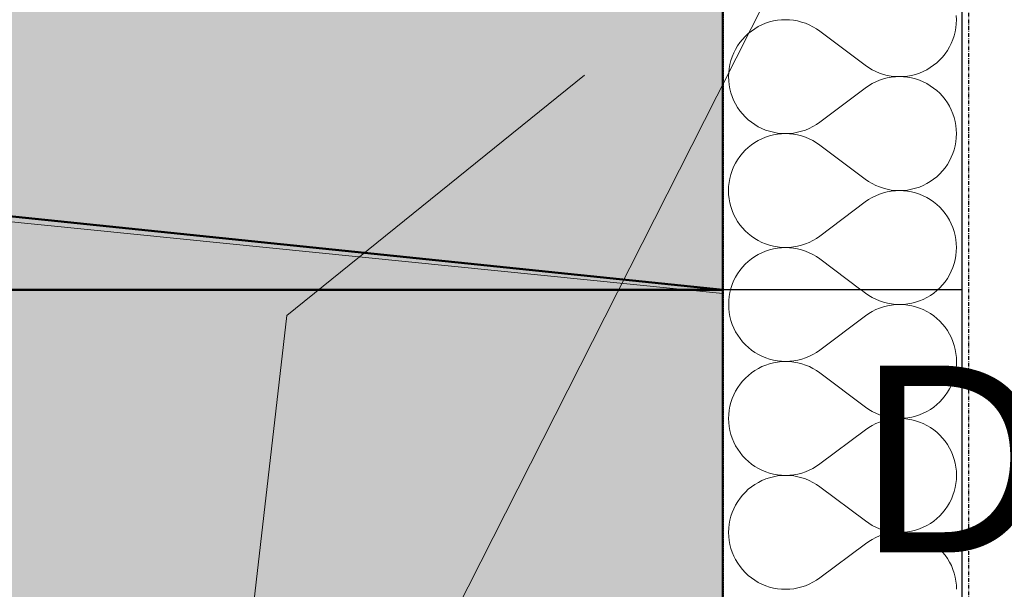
# Model space of a CAD drawing. Header units: millimetres. Extents: x -28761 to 4793, y -4271 to 20239.
# Tile 233 of 256: x -792 to -133, y 7733 to 8114. Entities that reach past the tile are written whole.
import ezdxf

# ---------------------------------------------------------------- set-up
doc = ezdxf.new("R2010")
doc.units = ezdxf.units.MM
doc.header["$MEASUREMENT"] = 0
for name, pattern in [('Wipeout_Contour', [1000, 0, -1000]), ('Čerchovaná M', [4.5, 2.5, -0.85, 0.3, -0.85]), ('čárkovaná 3', [1.5, 1, -0.5])]:
    doc.linetypes.add(name, pattern=pattern)
for name, color, linetype in [('5._POHLED ZÁPADNÍ_1_2D prvky - obecné', 7, 'Continuous'), ('5._POHLED ZÁPADNÍ_1_Anotace - SP', 7, 'Continuous'), ('5._POHLED ZÁPADNÍ_1_Konstrukce - nenosné', 7, 'Continuous'), ('5._POHLED ZÁPADNÍ_1_Konstrukce - nosné', 7, 'Continuous'), ('5._POHLED ZÁPADNÍ_1_Nové_Konstrukce - nosné', 7, 'Continuous'), ('5._POHLED ZÁPADNÍ_1_Nové_Výplně – Řezové', 7, 'Continuous'), ('5._POHLED ZÁPADNÍ_1_TZB - kanalizace', 7, 'Continuous'), ('5._POHLED ZÁPADNÍ_1_Výplně – Řezové', 7, 'Continuous')]:
    doc.layers.add(name, color=color, linetype=linetype)
doc.styles.add('GENEROVANÝ_STYL_1', font='txt')

# ---------------------------------------------------------------- blocks, each defined once
blk = doc.blocks.new('*X14', base_point=(-30186.65, -6515.26))
at = {"layer": '5._POHLED ZÁPADNÍ_1_Nové_Výplně – Řezové', "color": 21, "linetype": 'Continuous', "lineweight": 20, "true_color": 0xffaaaa}
for p, q in [((-316.48, 7933.61), (-316.91, 7931.95)), ((-226.35, 7931.46), (-229.2, 7933.6)), ((-180.67, 7931.42), (-178.55, 7933.13)), ((-178.55, 7933.13), (-178.06, 7933.59)), ((-317.68, 7926.57), (-317.78, 7923.85)), ((-317.39, 7929.28), (-317.68, 7926.57)), ((-316.91, 7931.95), (-317.39, 7929.28)), ((-226.35, 7931.46), (-224.12, 7929.91)), ((-224.12, 7929.91), (-221.78, 7928.52)), ((-221.78, 7928.52), (-219.35, 7927.3)), ((-219.35, 7927.3), (-216.83, 7926.25)), ((-216.83, 7926.25), (-214.25, 7925.39)), ((-192.78, 7925.37), (-190.2, 7926.23)), ((-190.2, 7926.23), (-187.68, 7927.27)), ((-187.68, 7927.27), (-185.25, 7928.49)), ((-185.25, 7928.49), (-182.91, 7929.87)), ((-182.91, 7929.87), (-180.67, 7931.42)), ((-317.78, 7923.85), (-317.68, 7921.14)), ((-317.68, 7921.14), (-317.39, 7918.43)), ((-219.35, 7920.38), (-221.78, 7919.17)), ((-216.83, 7921.43), (-219.35, 7920.38)), ((-214.25, 7922.29), (-216.83, 7921.43)), ((-214.25, 7925.39), (-211.62, 7924.72)), ((-211.62, 7922.96), (-214.25, 7922.29)), ((-211.62, 7924.72), (-208.94, 7924.23)), ((-208.94, 7923.45), (-211.62, 7922.96)), ((-208.94, 7924.23), (-206.24, 7923.94)), ((-206.24, 7923.74), (-208.94, 7923.45)), ((-206.24, 7923.94), (-203.52, 7923.84)), ((-203.52, 7923.84), (-206.24, 7923.74)), ((-203.52, 7923.84), (-200.8, 7923.93)), ((-200.8, 7923.74), (-203.52, 7923.84)), ((-200.8, 7923.93), (-198.09, 7924.22)), ((-198.09, 7923.45), (-200.8, 7923.74)), ((-198.09, 7924.22), (-195.42, 7924.7)), ((-195.42, 7922.97), (-198.09, 7923.45)), ((-195.42, 7924.7), (-192.78, 7925.37)), ((-192.78, 7922.3), (-195.42, 7922.97)), ((-190.2, 7921.44), (-192.78, 7922.3)), ((-187.68, 7920.4), (-190.2, 7921.44)), ((-185.25, 7919.18), (-187.68, 7920.4)), ((-317.39, 7918.43), (-316.91, 7915.75)), ((-316.91, 7915.75), (-316.24, 7913.12)), ((-316.24, 7913.12), (-315.38, 7910.54)), ((-226.35, 7916.22), (-256.83, 7893.37)), ((-224.12, 7917.78), (-226.35, 7916.22)), ((-221.78, 7919.17), (-224.12, 7917.78)), ((-182.91, 7917.8), (-185.25, 7919.18)), ((-180.68, 7916.25), (-182.91, 7917.8)), ((-178.56, 7914.54), (-180.68, 7916.25)), ((-176.57, 7912.69), (-178.56, 7914.54)), ((-315.38, 7910.54), (-314.34, 7908.02)), ((-314.34, 7908.02), (-313.12, 7905.59)), ((-174.71, 7910.69), (-176.57, 7912.69)), ((-173, 7908.58), (-174.71, 7910.69)), ((-171.45, 7906.34), (-173, 7908.58)), ((-170.06, 7904), (-171.45, 7906.34)), ((-313.12, 7905.59), (-311.73, 7903.25)), ((-311.73, 7903.25), (-310.18, 7901.02)), ((-310.18, 7901.02), (-308.47, 7898.9)), ((-168.85, 7901.57), (-170.06, 7904)), ((-167.8, 7899.06), (-168.85, 7901.57)), ((-308.47, 7898.9), (-306.62, 7896.91)), ((-306.62, 7896.91), (-304.62, 7895.05)), ((-304.62, 7895.05), (-302.51, 7893.35)), ((-302.51, 7893.35), (-300.27, 7891.8)), ((-259.06, 7891.82), (-256.83, 7893.37)), ((-166.95, 7896.47), (-167.8, 7899.06)), ((-166.27, 7893.84), (-166.95, 7896.47)), ((-165.79, 7891.16), (-166.27, 7893.84)), ((-300.27, 7891.8), (-297.93, 7890.41)), ((-297.93, 7890.41), (-295.5, 7889.19)), ((-295.5, 7889.19), (-292.98, 7888.15)), ((-292.98, 7888.15), (-290.4, 7887.29)), ((-290.4, 7887.29), (-287.77, 7886.62)), ((-287.77, 7886.62), (-285.09, 7886.14)), ((-274.24, 7886.14), (-271.56, 7886.63)), ((-271.56, 7886.63), (-268.93, 7887.3)), ((-268.93, 7887.3), (-266.35, 7888.16)), ((-266.35, 7888.16), (-263.83, 7889.21)), ((-263.83, 7889.21), (-261.4, 7890.43)), ((-261.4, 7890.43), (-259.06, 7891.82)), ((-165.5, 7888.46), (-165.79, 7891.16)), ((-165.4, 7885.74), (-165.5, 7888.46)), ((-297.93, 7881.1), (-300.27, 7879.72)), ((-295.5, 7882.32), (-297.93, 7881.1)), ((-292.98, 7883.36), (-295.5, 7882.32)), ((-290.4, 7884.22), (-292.98, 7883.36)), ((-287.77, 7884.89), (-290.4, 7884.22)), ((-285.09, 7885.37), (-287.77, 7884.89)), ((-285.09, 7886.14), (-282.38, 7885.85)), ((-282.38, 7885.66), (-285.09, 7885.37)), ((-282.38, 7885.85), (-279.66, 7885.75)), ((-279.66, 7885.75), (-282.38, 7885.66)), ((-279.66, 7885.75), (-276.95, 7885.85)), ((-276.95, 7885.65), (-279.66, 7885.75)), ((-276.95, 7885.85), (-274.24, 7886.14)), ((-274.24, 7885.36), (-276.95, 7885.65)), ((-271.56, 7884.88), (-274.24, 7885.36)), ((-268.93, 7884.2), (-271.56, 7884.88)), ((-266.35, 7883.34), (-268.93, 7884.2)), ((-263.84, 7882.3), (-266.35, 7883.34)), ((-261.4, 7881.08), (-263.84, 7882.3)), ((-259.07, 7879.69), (-261.4, 7881.08)), ((-166.28, 7877.64), (-165.79, 7880.31)), ((-165.79, 7880.31), (-165.5, 7883.02)), ((-165.5, 7883.02), (-165.4, 7885.74)), ((-306.62, 7874.61), (-308.47, 7872.62)), ((-304.63, 7876.46), (-306.62, 7874.61)), ((-302.51, 7878.17), (-304.63, 7876.46)), ((-300.27, 7879.72), (-302.51, 7878.17)), ((-256.83, 7878.13), (-259.07, 7879.69)), ((-226.36, 7855.27), (-256.83, 7878.13)), ((-167.81, 7872.42), (-166.95, 7875)), ((-166.95, 7875), (-166.28, 7877.64)), ((-311.73, 7868.27), (-313.12, 7865.93)), ((-310.18, 7870.5), (-311.73, 7868.27)), ((-308.47, 7872.62), (-310.18, 7870.5)), ((-171.46, 7865.14), (-170.07, 7867.47)), ((-170.07, 7867.47), (-168.85, 7869.91)), ((-168.85, 7869.91), (-167.81, 7872.42)), ((-315.38, 7860.98), (-316.24, 7858.4)), ((-314.34, 7863.49), (-315.38, 7860.98)), ((-313.12, 7865.93), (-314.34, 7863.49)), ((-176.57, 7858.79), (-174.72, 7860.78)), ((-174.72, 7860.78), (-173.01, 7862.9)), ((-173.01, 7862.9), (-171.46, 7865.14)), ((-316.92, 7855.76), (-317.4, 7853.09)), ((-316.24, 7858.4), (-316.92, 7855.76)), ((-226.36, 7855.27), (-224.13, 7853.72)), ((-224.13, 7853.72), (-221.79, 7852.33)), ((-185.26, 7852.3), (-182.92, 7853.68)), ((-182.92, 7853.68), (-180.68, 7855.23)), ((-180.68, 7855.23), (-178.56, 7856.94)), ((-178.56, 7856.94), (-176.57, 7858.79)), ((-317.69, 7850.38), (-317.79, 7847.66)), ((-317.79, 7847.66), (-317.69, 7844.94)), ((-317.4, 7853.09), (-317.69, 7850.38)), ((-221.79, 7852.33), (-219.36, 7851.11)), ((-219.36, 7851.11), (-216.84, 7850.06)), ((-216.84, 7850.06), (-214.26, 7849.2)), ((-214.26, 7849.2), (-211.63, 7848.53)), ((-211.63, 7848.53), (-208.95, 7848.04)), ((-208.95, 7847.26), (-211.63, 7846.77)), ((-208.95, 7848.04), (-206.25, 7847.75)), ((-206.25, 7847.55), (-208.95, 7847.26)), ((-206.25, 7847.75), (-203.53, 7847.65)), ((-203.53, 7847.65), (-206.25, 7847.55)), ((-203.53, 7847.65), (-200.81, 7847.74)), ((-200.81, 7847.55), (-203.53, 7847.65)), ((-200.81, 7847.74), (-198.1, 7848.03)), ((-198.1, 7847.26), (-200.81, 7847.55)), ((-198.1, 7848.03), (-195.43, 7848.51)), ((-195.43, 7846.78), (-198.1, 7847.26)), ((-195.43, 7848.51), (-192.79, 7849.18)), ((-192.79, 7849.18), (-190.21, 7850.04)), ((-190.21, 7850.04), (-187.69, 7851.08)), ((-187.69, 7851.08), (-185.26, 7852.3)), ((-317.69, 7844.94), (-317.4, 7842.24)), ((-317.4, 7842.24), (-316.92, 7839.56)), ((-224.13, 7841.58), (-226.36, 7840.03)), ((-221.79, 7842.97), (-224.13, 7841.58)), ((-219.36, 7844.19), (-221.79, 7842.97)), ((-216.84, 7845.24), (-219.36, 7844.19)), ((-214.26, 7846.1), (-216.84, 7845.24)), ((-211.63, 7846.77), (-214.26, 7846.1)), ((-192.79, 7846.11), (-195.43, 7846.78)), ((-190.21, 7845.25), (-192.79, 7846.11)), ((-187.69, 7844.21), (-190.21, 7845.25)), ((-185.26, 7842.99), (-187.69, 7844.21)), ((-182.92, 7841.61), (-185.26, 7842.99)), ((-180.69, 7840.05), (-182.92, 7841.61)), ((-316.92, 7839.56), (-316.25, 7836.93)), ((-316.25, 7836.93), (-315.39, 7834.35)), ((-315.39, 7834.35), (-314.35, 7831.83)), ((-226.36, 7840.03), (-256.84, 7817.18)), ((-178.57, 7838.35), (-180.69, 7840.05)), ((-176.58, 7836.49), (-178.57, 7838.35)), ((-174.72, 7834.5), (-176.58, 7836.49)), ((-173.01, 7832.39), (-174.72, 7834.5)), ((-314.35, 7831.83), (-313.13, 7829.4)), ((-313.13, 7829.4), (-311.74, 7827.06)), ((-171.46, 7830.15), (-173.01, 7832.39)), ((-170.07, 7827.81), (-171.46, 7830.15)), ((-168.86, 7825.38), (-170.07, 7827.81)), ((-311.74, 7827.06), (-310.19, 7824.82)), ((-310.19, 7824.82), (-308.48, 7822.71)), ((-308.48, 7822.71), (-306.63, 7820.72)), ((-306.63, 7820.72), (-304.63, 7818.86)), ((-167.82, 7822.87), (-168.86, 7825.38)), ((-166.96, 7820.28), (-167.82, 7822.87)), ((-304.63, 7818.86), (-302.52, 7817.16)), ((-302.52, 7817.16), (-300.28, 7815.6)), ((-300.28, 7815.6), (-297.94, 7814.22)), ((-297.94, 7814.22), (-295.51, 7813)), ((-263.85, 7813.02), (-261.41, 7814.24)), ((-261.41, 7814.24), (-259.07, 7815.63)), ((-259.07, 7815.63), (-256.84, 7817.18)), ((-166.28, 7817.65), (-166.96, 7820.28)), ((-165.8, 7814.97), (-166.28, 7817.65)), ((-165.51, 7812.27), (-165.8, 7814.97)), ((-295.51, 7813), (-292.99, 7811.96)), ((-292.99, 7811.96), (-290.41, 7811.1)), ((-290.41, 7808.03), (-292.99, 7807.17)), ((-290.41, 7811.1), (-287.78, 7810.43)), ((-287.78, 7808.7), (-290.41, 7808.03)), ((-287.78, 7810.43), (-285.1, 7809.95)), ((-285.1, 7809.18), (-287.78, 7808.7)), ((-285.1, 7809.95), (-282.39, 7809.66)), ((-282.39, 7809.47), (-285.1, 7809.18)), ((-282.39, 7809.66), (-279.67, 7809.56)), ((-279.67, 7809.56), (-282.39, 7809.47)), ((-279.67, 7809.56), (-276.96, 7809.66)), ((-276.96, 7809.46), (-279.67, 7809.56)), ((-276.96, 7809.66), (-274.25, 7809.95)), ((-274.25, 7809.17), (-276.96, 7809.46)), ((-274.25, 7809.95), (-271.57, 7810.44)), ((-271.57, 7808.69), (-274.25, 7809.17)), ((-271.57, 7810.44), (-268.94, 7811.11)), ((-268.94, 7808.01), (-271.57, 7808.69)), ((-268.94, 7811.11), (-266.36, 7811.97)), ((-266.36, 7807.15), (-268.94, 7808.01)), ((-266.36, 7811.97), (-263.85, 7813.02)), ((-165.41, 7809.55), (-165.51, 7812.27)), ((-165.51, 7806.83), (-165.41, 7809.55)), ((-302.52, 7801.98), (-304.64, 7800.27)), ((-300.28, 7803.53), (-302.52, 7801.98)), ((-297.94, 7804.91), (-300.28, 7803.53)), ((-295.51, 7806.13), (-297.94, 7804.91)), ((-292.99, 7807.17), (-295.51, 7806.13)), ((-263.85, 7806.11), (-266.36, 7807.15)), ((-261.41, 7804.89), (-263.85, 7806.11)), ((-259.08, 7803.49), (-261.41, 7804.89)), ((-256.84, 7801.94), (-259.08, 7803.49)), ((-226.37, 7779.08), (-256.84, 7801.94)), ((-166.96, 7798.81), (-166.29, 7801.45)), ((-166.29, 7801.45), (-165.8, 7804.12)), ((-165.8, 7804.12), (-165.51, 7806.83)), ((-308.48, 7796.43), (-310.19, 7794.31)), ((-306.63, 7798.42), (-308.48, 7796.43)), ((-304.64, 7800.27), (-306.63, 7798.42)), ((-168.86, 7793.72), (-167.82, 7796.23)), ((-167.82, 7796.23), (-166.96, 7798.81)), ((-313.13, 7789.74), (-314.35, 7787.3)), ((-311.74, 7792.08), (-313.13, 7789.74)), ((-310.19, 7794.31), (-311.74, 7792.08)), ((-173.02, 7786.71), (-171.47, 7788.94)), ((-171.47, 7788.94), (-170.08, 7791.28)), ((-170.08, 7791.28), (-168.86, 7793.72)), ((-316.25, 7782.21), (-316.93, 7779.57)), ((-315.39, 7784.79), (-316.25, 7782.21)), ((-314.35, 7787.3), (-315.39, 7784.79)), ((-178.58, 7780.75), (-176.58, 7782.6)), ((-176.58, 7782.6), (-174.73, 7784.59)), ((-174.73, 7784.59), (-173.02, 7786.71)), ((-317.41, 7776.9), (-317.7, 7774.19)), ((-316.93, 7779.57), (-317.41, 7776.9)), ((-226.37, 7779.08), (-224.14, 7777.53)), ((-224.14, 7777.53), (-221.8, 7776.13)), ((-221.8, 7776.13), (-219.37, 7774.91)), ((-219.37, 7774.91), (-216.85, 7773.87)), ((-190.22, 7773.85), (-187.7, 7774.89)), ((-187.7, 7774.89), (-185.27, 7776.11)), ((-185.27, 7776.11), (-182.93, 7777.49)), ((-182.93, 7777.49), (-180.69, 7779.04)), ((-180.69, 7779.04), (-178.58, 7780.75)), ((-317.7, 7774.19), (-317.8, 7771.47)), ((-317.8, 7771.47), (-317.7, 7768.75)), ((-317.7, 7768.75), (-317.41, 7766.05)), ((-219.37, 7768), (-221.8, 7766.78)), ((-216.86, 7769.05), (-219.37, 7768)), ((-214.27, 7769.91), (-216.86, 7769.05)), ((-216.85, 7773.87), (-214.27, 7773.01)), ((-214.27, 7773.01), (-211.64, 7772.33)), ((-211.64, 7770.58), (-214.27, 7769.91)), ((-211.64, 7772.33), (-208.96, 7771.85)), ((-208.96, 7771.07), (-211.64, 7770.58)), ((-208.96, 7771.85), (-206.26, 7771.56)), ((-206.26, 7771.36), (-208.96, 7771.07)), ((-206.26, 7771.56), (-203.54, 7771.46)), ((-203.54, 7771.46), (-206.26, 7771.36)), ((-203.54, 7771.46), (-200.82, 7771.55)), ((-200.82, 7771.36), (-203.54, 7771.46)), ((-200.82, 7771.55), (-198.11, 7771.84)), ((-198.11, 7771.07), (-200.82, 7771.36)), ((-198.11, 7771.84), (-195.44, 7772.32)), ((-195.44, 7770.59), (-198.11, 7771.07)), ((-195.44, 7772.32), (-192.8, 7772.99)), ((-192.8, 7769.92), (-195.44, 7770.59)), ((-192.8, 7772.99), (-190.22, 7773.85)), ((-190.22, 7769.06), (-192.8, 7769.92)), ((-187.71, 7768.02), (-190.22, 7769.06)), ((-185.27, 7766.8), (-187.71, 7768.02)), ((-317.41, 7766.05), (-316.93, 7763.37)), ((-316.93, 7763.37), (-316.26, 7760.74)), ((-226.37, 7763.84), (-256.85, 7740.99)), ((-224.14, 7765.39), (-226.37, 7763.84)), ((-221.8, 7766.78), (-224.14, 7765.39)), ((-182.93, 7765.42), (-185.27, 7766.8)), ((-180.7, 7763.86), (-182.93, 7765.42)), ((-178.58, 7762.16), (-180.7, 7763.86)), ((-176.59, 7760.3), (-178.58, 7762.16)), ((-316.26, 7760.74), (-315.4, 7758.15)), ((-315.4, 7758.15), (-314.36, 7755.64)), ((-314.36, 7755.64), (-313.14, 7753.21)), ((-174.73, 7758.31), (-176.59, 7760.3)), ((-173.03, 7756.2), (-174.73, 7758.31)), ((-171.47, 7753.96), (-173.03, 7756.2)), ((-313.14, 7753.21), (-311.75, 7750.87)), ((-311.75, 7750.87), (-310.2, 7748.63)), ((-310.2, 7748.63), (-308.49, 7746.52)), ((-170.09, 7751.62), (-171.47, 7753.96)), ((-168.87, 7749.19), (-170.09, 7751.62)), ((-167.83, 7746.67), (-168.87, 7749.19)), ((-308.49, 7746.52), (-306.64, 7744.53)), ((-306.64, 7744.53), (-304.65, 7742.67)), ((-304.65, 7742.67), (-302.53, 7740.97)), ((-166.97, 7744.09), (-167.83, 7746.67)), ((-166.29, 7741.46), (-166.97, 7744.09)), ((-302.53, 7740.97), (-300.29, 7739.41)), ((-300.29, 7739.41), (-297.95, 7738.03)), ((-297.95, 7738.03), (-295.52, 7736.81)), ((-295.52, 7736.81), (-293, 7735.77)), ((-293, 7735.77), (-290.42, 7734.91)), ((-268.95, 7734.92), (-266.37, 7735.78)), ((-266.37, 7735.78), (-263.86, 7736.83)), ((-263.86, 7736.83), (-261.42, 7738.05)), ((-261.42, 7738.05), (-259.09, 7739.44)), ((-259.09, 7739.44), (-256.85, 7740.99)), ((-165.81, 7738.78), (-166.29, 7741.46)), ((-165.52, 7736.08), (-165.81, 7738.78)), ((-165.42, 7733.36), (-165.52, 7736.08)), ((-290.42, 7734.91), (-287.79, 7734.24)), ((-287.79, 7734.24), (-285.11, 7733.76)), ((-285.11, 7733.76), (-282.4, 7733.47)), ((-282.4, 7733.47), (-279.69, 7733.37)), ((-279.69, 7733.37), (-276.97, 7733.47)), ((-276.97, 7733.47), (-274.26, 7733.76)), ((-274.26, 7733.76), (-271.58, 7734.25)), ((-271.58, 7734.25), (-268.95, 7734.92))]:
    blk.add_line(p, q, dxfattribs=at)
blk = doc.blocks.new('*X16', base_point=(-30186.65, -6515.26))
at = {"layer": '5._POHLED ZÁPADNÍ_1_Nové_Výplně – Řezové', "color": 21, "linetype": 'Continuous', "lineweight": 20, "true_color": 0xffaaaa}
for p, q in [((-165.5, 8114.29), (-165.6, 8117.01)), ((-295.59, 8110.86), (-298.03, 8109.64)), ((-293.08, 8111.9), (-295.59, 8110.86)), ((-290.5, 8112.76), (-293.08, 8111.9)), ((-287.86, 8113.43), (-290.5, 8112.76)), ((-285.18, 8113.91), (-287.86, 8113.43)), ((-282.48, 8114.2), (-285.18, 8113.91)), ((-279.76, 8114.29), (-282.48, 8114.2)), ((-277.04, 8114.19), (-279.76, 8114.29)), ((-274.34, 8113.9), (-277.04, 8114.19)), ((-271.66, 8113.42), (-274.34, 8113.9)), ((-269.02, 8112.74), (-271.66, 8113.42)), ((-266.44, 8111.88), (-269.02, 8112.74)), ((-263.93, 8110.84), (-266.44, 8111.88)), ((-261.5, 8109.62), (-263.93, 8110.84)), ((-165.89, 8108.87), (-165.6, 8111.57)), ((-165.6, 8111.57), (-165.5, 8114.29)), ((-304.72, 8105), (-306.71, 8103.14)), ((-302.6, 8106.7), (-304.72, 8105)), ((-300.37, 8108.25), (-302.6, 8106.7)), ((-298.03, 8109.64), (-300.37, 8108.25)), ((-259.16, 8108.23), (-261.5, 8109.62)), ((-256.93, 8106.67), (-259.16, 8108.23)), ((-226.45, 8083.81), (-256.93, 8106.67)), ((-167.04, 8103.55), (-166.37, 8106.19)), ((-166.37, 8106.19), (-165.89, 8108.87)), ((-310.28, 8099.04), (-311.83, 8096.8)), ((-308.57, 8101.15), (-310.28, 8099.04)), ((-306.71, 8103.14), (-308.57, 8101.15)), ((-170.16, 8096.03), (-168.94, 8098.46)), ((-168.94, 8098.46), (-167.9, 8100.97)), ((-167.9, 8100.97), (-167.04, 8103.55)), ((-314.43, 8092.03), (-315.48, 8089.52)), ((-313.22, 8094.46), (-314.43, 8092.03)), ((-311.83, 8096.8), (-313.22, 8094.46)), ((-174.81, 8089.33), (-173.1, 8091.45)), ((-173.1, 8091.45), (-171.55, 8093.69)), ((-171.55, 8093.69), (-170.16, 8096.03)), ((-317.01, 8084.3), (-317.49, 8081.62)), ((-316.34, 8086.93), (-317.01, 8084.3)), ((-315.48, 8089.52), (-316.34, 8086.93)), ((-180.78, 8083.78), (-178.66, 8085.49)), ((-178.66, 8085.49), (-176.67, 8087.34)), ((-176.67, 8087.34), (-174.81, 8089.33)), ((-317.78, 8078.92), (-317.88, 8076.2)), ((-317.49, 8081.62), (-317.78, 8078.92)), ((-226.45, 8083.81), (-224.22, 8082.26)), ((-224.22, 8082.26), (-221.88, 8080.87)), ((-221.88, 8080.87), (-219.45, 8079.65)), ((-219.45, 8079.65), (-216.94, 8078.61)), ((-216.94, 8078.61), (-214.36, 8077.75)), ((-214.36, 8077.75), (-211.72, 8077.07)), ((-195.52, 8077.06), (-192.88, 8077.73)), ((-192.88, 8077.73), (-190.3, 8078.59)), ((-190.3, 8078.59), (-187.79, 8079.63)), ((-187.79, 8079.63), (-185.35, 8080.85)), ((-185.35, 8080.85), (-183.01, 8082.23)), ((-183.01, 8082.23), (-180.78, 8083.78)), ((-317.88, 8076.2), (-317.78, 8073.48)), ((-317.78, 8073.48), (-317.49, 8070.77)), ((-221.88, 8071.52), (-224.22, 8070.13)), ((-219.45, 8072.74), (-221.88, 8071.52)), ((-216.94, 8073.78), (-219.45, 8072.74)), ((-214.36, 8074.64), (-216.94, 8073.78)), ((-211.72, 8075.32), (-214.36, 8074.64)), ((-211.72, 8077.07), (-209.04, 8076.59)), ((-209.04, 8075.8), (-211.72, 8075.32)), ((-209.04, 8076.59), (-206.34, 8076.29)), ((-206.34, 8076.1), (-209.04, 8075.8)), ((-206.34, 8076.29), (-203.62, 8076.2)), ((-203.62, 8076.2), (-206.34, 8076.1)), ((-203.62, 8076.2), (-200.9, 8076.29)), ((-200.9, 8076.1), (-203.62, 8076.2)), ((-200.9, 8076.29), (-198.2, 8076.58)), ((-198.2, 8075.81), (-200.9, 8076.1)), ((-198.2, 8076.58), (-195.52, 8077.06)), ((-195.52, 8075.33), (-198.2, 8075.81)), ((-192.88, 8074.66), (-195.52, 8075.33)), ((-190.3, 8073.8), (-192.88, 8074.66)), ((-187.79, 8072.76), (-190.3, 8073.8)), ((-185.35, 8071.54), (-187.79, 8072.76)), ((-183.01, 8070.16), (-185.35, 8071.54)), ((-317.49, 8070.77), (-317.01, 8068.1)), ((-317.01, 8068.1), (-316.34, 8065.46)), ((-316.34, 8065.46), (-315.48, 8062.88)), ((-226.45, 8068.58), (-256.93, 8045.72)), ((-224.22, 8070.13), (-226.45, 8068.58)), ((-180.78, 8068.61), (-183.01, 8070.16)), ((-178.66, 8066.9), (-180.78, 8068.61)), ((-176.67, 8065.05), (-178.66, 8066.9)), ((-174.81, 8063.05), (-176.67, 8065.05)), ((-315.48, 8062.88), (-314.44, 8060.37)), ((-314.44, 8060.37), (-313.22, 8057.93)), ((-313.22, 8057.93), (-311.83, 8055.59)), ((-173.1, 8060.94), (-174.81, 8063.05)), ((-171.55, 8058.7), (-173.1, 8060.94)), ((-170.16, 8056.36), (-171.55, 8058.7)), ((-311.83, 8055.59), (-310.28, 8053.36)), ((-310.28, 8053.36), (-308.57, 8051.24)), ((-308.57, 8051.24), (-306.71, 8049.25)), ((-168.95, 8053.93), (-170.16, 8056.36)), ((-167.9, 8051.42), (-168.95, 8053.93)), ((-167.04, 8048.84), (-167.9, 8051.42)), ((-306.71, 8049.25), (-304.72, 8047.4)), ((-304.72, 8047.4), (-302.6, 8045.69)), ((-302.6, 8045.69), (-300.37, 8044.14)), ((-259.16, 8044.17), (-256.93, 8045.72)), ((-166.37, 8046.2), (-167.04, 8048.84)), ((-165.89, 8043.52), (-166.37, 8046.2)), ((-300.37, 8044.14), (-298.03, 8042.75)), ((-298.03, 8042.75), (-295.6, 8041.54)), ((-295.6, 8041.54), (-293.08, 8040.5)), ((-293.08, 8040.5), (-290.5, 8039.64)), ((-290.5, 8039.64), (-287.86, 8038.97)), ((-287.86, 8038.97), (-285.19, 8038.49)), ((-285.19, 8038.49), (-282.48, 8038.2)), ((-282.48, 8038.01), (-285.19, 8037.72)), ((-282.48, 8038.2), (-279.76, 8038.1)), ((-279.76, 8038.1), (-282.48, 8038.01)), ((-279.76, 8038.1), (-277.04, 8038.2)), ((-277.04, 8038), (-279.76, 8038.1)), ((-277.04, 8038.2), (-274.34, 8038.49)), ((-274.34, 8037.71), (-277.04, 8038)), ((-274.34, 8038.49), (-271.66, 8038.98)), ((-271.66, 8038.98), (-269.03, 8039.65)), ((-269.03, 8039.65), (-266.45, 8040.51)), ((-266.45, 8040.51), (-263.93, 8041.56)), ((-263.93, 8041.56), (-261.5, 8042.78)), ((-261.5, 8042.78), (-259.16, 8044.17)), ((-165.6, 8040.82), (-165.89, 8043.52)), ((-165.5, 8038.1), (-165.6, 8040.82)), ((-165.6, 8035.38), (-165.5, 8038.1)), ((-300.37, 8032.06), (-302.6, 8030.51)), ((-298.03, 8033.45), (-300.37, 8032.06)), ((-295.6, 8034.67), (-298.03, 8033.45)), ((-293.08, 8035.71), (-295.6, 8034.67)), ((-290.5, 8036.56), (-293.08, 8035.71)), ((-287.86, 8037.24), (-290.5, 8036.56)), ((-285.19, 8037.72), (-287.86, 8037.24)), ((-271.66, 8037.23), (-274.34, 8037.71)), ((-269.03, 8036.55), (-271.66, 8037.23)), ((-266.45, 8035.69), (-269.03, 8036.55)), ((-263.93, 8034.65), (-266.45, 8035.69)), ((-261.5, 8033.43), (-263.93, 8034.65)), ((-259.16, 8032.04), (-261.5, 8033.43)), ((-256.93, 8030.48), (-259.16, 8032.04)), ((-166.37, 8030), (-165.89, 8032.68)), ((-165.89, 8032.68), (-165.6, 8035.38)), ((-308.57, 8024.96), (-310.28, 8022.85)), ((-306.72, 8026.95), (-308.57, 8024.96)), ((-304.72, 8028.81), (-306.72, 8026.95)), ((-302.6, 8030.51), (-304.72, 8028.81)), ((-226.45, 8007.62), (-256.93, 8030.48)), ((-168.95, 8022.27), (-167.9, 8024.78)), ((-167.9, 8024.78), (-167.04, 8027.36)), ((-167.04, 8027.36), (-166.37, 8030)), ((-313.22, 8018.27), (-314.44, 8015.84)), ((-311.83, 8020.61), (-313.22, 8018.27)), ((-310.28, 8022.85), (-311.83, 8020.61)), ((-171.55, 8017.5), (-170.16, 8019.84)), ((-170.16, 8019.84), (-168.95, 8022.27)), ((-315.48, 8013.33), (-316.34, 8010.74)), ((-314.44, 8015.84), (-315.48, 8013.33)), ((-176.67, 8011.15), (-174.81, 8013.14)), ((-174.81, 8013.14), (-173.11, 8015.26)), ((-173.11, 8015.26), (-171.55, 8017.5)), ((-317.49, 8005.43), (-317.79, 8002.73)), ((-317.01, 8008.11), (-317.49, 8005.43)), ((-316.34, 8010.74), (-317.01, 8008.11)), ((-226.45, 8007.62), (-224.22, 8006.07)), ((-224.22, 8006.07), (-221.88, 8004.68)), ((-185.35, 8004.66), (-183.01, 8006.04)), ((-183.01, 8006.04), (-180.78, 8007.59)), ((-180.78, 8007.59), (-178.66, 8009.3)), ((-178.66, 8009.3), (-176.67, 8011.15)), ((-317.79, 8002.73), (-317.88, 8000.01)), ((-317.88, 8000.01), (-317.79, 7997.29)), ((-221.88, 8004.68), (-219.45, 8003.46)), ((-219.45, 8003.46), (-216.94, 8002.42)), ((-216.94, 8002.42), (-214.36, 8001.56)), ((-214.36, 7998.45), (-216.94, 7997.59)), ((-214.36, 8001.56), (-211.72, 8000.88)), ((-211.72, 7999.13), (-214.36, 7998.45)), ((-211.72, 8000.88), (-209.04, 8000.4)), ((-209.04, 7999.61), (-211.72, 7999.13)), ((-209.04, 8000.4), (-206.34, 8000.1)), ((-206.34, 7999.91), (-209.04, 7999.61)), ((-206.34, 8000.1), (-203.62, 8000)), ((-203.62, 8000), (-206.34, 7999.91)), ((-203.62, 8000), (-200.9, 8000.1)), ((-200.9, 7999.91), (-203.62, 8000)), ((-200.9, 8000.1), (-198.2, 8000.39)), ((-198.2, 7999.62), (-200.9, 7999.91)), ((-198.2, 8000.39), (-195.52, 8000.87)), ((-195.52, 7999.14), (-198.2, 7999.62)), ((-195.52, 8000.87), (-192.88, 8001.54)), ((-192.88, 7998.47), (-195.52, 7999.14)), ((-192.88, 8001.54), (-190.3, 8002.4)), ((-190.3, 7997.61), (-192.88, 7998.47)), ((-190.3, 8002.4), (-187.79, 8003.44)), ((-187.79, 8003.44), (-185.35, 8004.66)), ((-317.79, 7997.29), (-317.49, 7994.58)), ((-317.49, 7994.58), (-317.01, 7991.91)), ((-317.01, 7991.91), (-316.34, 7989.27)), ((-226.45, 7992.39), (-256.93, 7969.53)), ((-224.22, 7993.94), (-226.45, 7992.39)), ((-221.88, 7995.33), (-224.22, 7993.94)), ((-219.45, 7996.55), (-221.88, 7995.33)), ((-216.94, 7997.59), (-219.45, 7996.55)), ((-187.79, 7996.57), (-190.3, 7997.61)), ((-185.35, 7995.35), (-187.79, 7996.57)), ((-183.01, 7993.97), (-185.35, 7995.35)), ((-180.78, 7992.41), (-183.01, 7993.97)), ((-178.66, 7990.71), (-180.78, 7992.41)), ((-316.34, 7989.27), (-315.48, 7986.69)), ((-315.48, 7986.69), (-314.44, 7984.18)), ((-176.67, 7988.86), (-178.66, 7990.71)), ((-174.81, 7986.86), (-176.67, 7988.86)), ((-173.11, 7984.75), (-174.81, 7986.86)), ((-314.44, 7984.18), (-313.22, 7981.74)), ((-313.22, 7981.74), (-311.83, 7979.4)), ((-311.83, 7979.4), (-310.28, 7977.17)), ((-171.55, 7982.51), (-173.11, 7984.75)), ((-170.17, 7980.17), (-171.55, 7982.51)), ((-168.95, 7977.74), (-170.17, 7980.17)), ((-310.28, 7977.17), (-308.57, 7975.05)), ((-308.57, 7975.05), (-306.72, 7973.06)), ((-306.72, 7973.06), (-304.72, 7971.21)), ((-167.91, 7975.23), (-168.95, 7977.74)), ((-167.05, 7972.65), (-167.91, 7975.23)), ((-166.37, 7970.01), (-167.05, 7972.65)), ((-304.72, 7971.21), (-302.61, 7969.5)), ((-302.61, 7969.5), (-300.37, 7967.95)), ((-300.37, 7967.95), (-298.03, 7966.56)), ((-298.03, 7966.56), (-295.6, 7965.35)), ((-263.93, 7965.37), (-261.5, 7966.59)), ((-261.5, 7966.59), (-259.16, 7967.98)), ((-259.16, 7967.98), (-256.93, 7969.53)), ((-165.89, 7967.33), (-166.37, 7970.01)), ((-165.6, 7964.63), (-165.89, 7967.33)), ((-295.6, 7965.35), (-293.08, 7964.31)), ((-293.08, 7959.52), (-295.6, 7958.48)), ((-293.08, 7964.31), (-290.5, 7963.45)), ((-290.5, 7960.37), (-293.08, 7959.52)), ((-290.5, 7963.45), (-287.87, 7962.78)), ((-287.87, 7961.05), (-290.5, 7960.37)), ((-285.19, 7961.53), (-287.87, 7961.05)), ((-287.87, 7962.78), (-285.19, 7962.3)), ((-285.19, 7962.3), (-282.48, 7962.01)), ((-282.48, 7961.82), (-285.19, 7961.53)), ((-282.48, 7962.01), (-279.76, 7961.91)), ((-279.76, 7961.91), (-282.48, 7961.82)), ((-279.76, 7961.91), (-277.04, 7962.01)), ((-277.04, 7961.81), (-279.76, 7961.91)), ((-277.04, 7962.01), (-274.34, 7962.3)), ((-274.34, 7961.52), (-277.04, 7961.81)), ((-274.34, 7962.3), (-271.66, 7962.79)), ((-271.66, 7961.03), (-274.34, 7961.52)), ((-271.66, 7962.79), (-269.03, 7963.46)), ((-269.03, 7960.36), (-271.66, 7961.03)), ((-269.03, 7963.46), (-266.45, 7964.32)), ((-266.45, 7959.5), (-269.03, 7960.36)), ((-266.45, 7964.32), (-263.93, 7965.37)), ((-263.93, 7958.46), (-266.45, 7959.5)), ((-165.89, 7956.49), (-165.6, 7959.19)), ((-165.5, 7961.91), (-165.6, 7964.63)), ((-165.6, 7959.19), (-165.5, 7961.91)), ((-304.73, 7952.62), (-306.72, 7950.76)), ((-302.61, 7954.32), (-304.73, 7952.62)), ((-300.37, 7955.87), (-302.61, 7954.32)), ((-298.03, 7957.26), (-300.37, 7955.87)), ((-295.6, 7958.48), (-298.03, 7957.26)), ((-261.5, 7957.24), (-263.93, 7958.46)), ((-259.16, 7955.85), (-261.5, 7957.24)), ((-256.93, 7954.29), (-259.16, 7955.85)), ((-229.36, 7933.61), (-256.93, 7954.29)), ((-167.05, 7951.17), (-166.37, 7953.81)), ((-166.37, 7953.81), (-165.89, 7956.49)), ((-310.28, 7946.65), (-311.83, 7944.42)), ((-308.57, 7948.77), (-310.28, 7946.65)), ((-306.72, 7950.76), (-308.57, 7948.77)), ((-170.17, 7943.64), (-168.95, 7946.08)), ((-168.95, 7946.08), (-167.91, 7948.59)), ((-167.91, 7948.59), (-167.05, 7951.17)), ((-314.44, 7939.65), (-315.48, 7937.14)), ((-313.22, 7942.08), (-314.44, 7939.65)), ((-311.83, 7944.42), (-313.22, 7942.08)), ((-173.11, 7939.07), (-171.55, 7941.31)), ((-171.55, 7941.31), (-170.17, 7943.64)), ((-316.34, 7934.55), (-316.58, 7933.61)), ((-315.48, 7937.14), (-316.34, 7934.55)), ((-178.12, 7933.61), (-176.67, 7934.96)), ((-176.67, 7934.96), (-174.81, 7936.95)), ((-174.81, 7936.95), (-173.11, 7939.07))]:
    blk.add_line(p, q, dxfattribs=at)

msp = doc.modelspace()

# ---------------------------------------------------------------- hatches: boundary and pattern name
at = {"layer": '5._POHLED ZÁPADNÍ_1_Výplně – Řezové', "linetype": 'Continuous', "lineweight": 13}
for points in [[(-821.69, 7933.61), (-321.69, 7933.61), (-321.69, 9430.27), (-821.69, 9430.27)], [(-1191.69, 8023.41), (-1191.69, 7168.89), (-321.69, 7933.61)], [(-1191.69, 7168.89), (-321.69, 7079.1), (-321.69, 7933.61)]]:
    msp.add_hatch(color=254, dxfattribs=at).paths.add_polyline_path(points)

# ---------------------------------------------------------------- linework, layer by layer
at = {"layer": '5._POHLED ZÁPADNÍ_1_2D prvky - obecné', "color": 8, "linetype": 'Continuous', "lineweight": 13}
msp.add_line((-1191.77, 8018.9), (-321.69, 7931.26), dxfattribs=at)
at = {"layer": '5._POHLED ZÁPADNÍ_1_Konstrukce - nosné', "color": 7, "linetype": 'Continuous', "lineweight": 50, "flags": 128}
for points in [[(-321.69, 7933.61), (-321.69, 9430.27)], [(-321.69, 7933.61), (-1191.69, 8023.41)], [(-321.69, 7933.61), (-821.69, 7933.61)], [(-321.69, 6155.17), (-321.69, 7933.61)]]:
    msp.add_lwpolyline(points, dxfattribs=at)
at = {"layer": '5._POHLED ZÁPADNÍ_1_Nové_Konstrukce - nosné', "color": 1, "linetype": 'Čerchovaná M', "lineweight": 25, "flags": 128}
msp.add_lwpolyline([(-157.33, 18117.85), (-157.33, 194.27)], dxfattribs=at)
at = {"layer": '5._POHLED ZÁPADNÍ_1_TZB - kanalizace', "color": 30, "linetype": 'Continuous', "lineweight": 20, "true_color": 0xff6600}
for p in [(-414.15, 8077.1), (-670.12, 7425.08)]:
    msp.add_line(p, (-613.09, 7916.53), dxfattribs=at)

# ---------------------------------------------------------------- next in the draw order: wipeouts: each hides what was drawn before it
at = {"color": 254, "linetype": 'Wipeout_Contour', "lineweight": 0, "ltscale": 34358.754551}
msp.add_wipeout([(-321.59, 7933.61), (-321.83, 6155.17), (-311.83, 6155.16), (-161.83, 6155.14), (-161.59, 7933.59)], dxfattribs=at).dxf.layer = '5._POHLED ZÁPADNÍ_1_Nové_Výplně – Řezové'

# ---------------------------------------------------------------- next in the draw order: linework, layer by layer
at = {"layer": '5._POHLED ZÁPADNÍ_1_Nové_Konstrukce - nosné', "color": 1, "linetype": 'Continuous', "lineweight": 25, "flags": 128}
for points in [[(-321.59, 7933.61), (-321.83, 6155.17)], [(-161.83, 6155.14), (-161.59, 7933.59)]]:
    msp.add_lwpolyline(points, dxfattribs=at)

# ---------------------------------------------------------------- next in the draw order: block references
at = {"layer": '5._POHLED ZÁPADNÍ_1_Konstrukce - nenosné', "color": 9, "linetype": 'Continuous', "lineweight": 13}
msp.add_blockref('*X14', (-30186.65, -6515.26), dxfattribs=at)

# ---------------------------------------------------------------- next in the draw order: texts
at = {"layer": '5._POHLED ZÁPADNÍ_1_Anotace - SP', "color": 1, "linetype": 'Continuous', "lineweight": 25, "insert": (210.67, 7819.62), "char_height": 125, "attachment_point": 5, "style": 'GENEROVANÝ_STYL_1'}
msp.add_mtext('\\A1;{\\pqc;\\fArial|b0|i0|c238|p38;DS DN 1\\fArial|b0|i0|c238|p38;2\\fArial|b0|i0|c238|p38;0}', dxfattribs=at)

# ---------------------------------------------------------------- next in the draw order: wipeouts: each hides what was drawn before it
at = {"color": 254, "linetype": 'Wipeout_Contour', "lineweight": 0, "ltscale": 34746.79736}
msp.add_wipeout([(-321.69, 7933.61), (-161.69, 7933.61), (-161.66, 9432.26), (-321.66, 9432.27)], dxfattribs=at).dxf.layer = '5._POHLED ZÁPADNÍ_1_Nové_Výplně – Řezové'

# ---------------------------------------------------------------- next in the draw order: linework, layer by layer
at = {"layer": '5._POHLED ZÁPADNÍ_1_Konstrukce - nenosné', "color": 7, "linetype": 'čárkovaná 3', "lineweight": 35}
msp.add_line((-321.45, 349.97), (-321.45, 17970.06), dxfattribs=at)
at = {"layer": '5._POHLED ZÁPADNÍ_1_Nové_Konstrukce - nosné', "color": 1, "linetype": 'Continuous', "lineweight": 25, "flags": 128}
for points in [[(-321.66, 9432.27), (-321.69, 7933.61)], [(-161.69, 7933.61), (-161.66, 9432.26)], [(-161.69, 7933.61), (-321.69, 7933.61)]]:
    msp.add_lwpolyline(points, dxfattribs=at)
at = {"layer": '5._POHLED ZÁPADNÍ_1_TZB - kanalizace', "color": 30, "linetype": 'Continuous', "lineweight": 20, "true_color": 0xff6600}
msp.add_line((-651.34, 7420.97), (-136.22, 8436.97), dxfattribs=at)

# ---------------------------------------------------------------- next in the draw order: block references
at = {"layer": '5._POHLED ZÁPADNÍ_1_Konstrukce - nenosné', "color": 9, "linetype": 'Continuous', "lineweight": 13}
msp.add_blockref('*X16', (-30186.65, -6515.26), dxfattribs=at)

doc.saveas('drawing.dxf')
